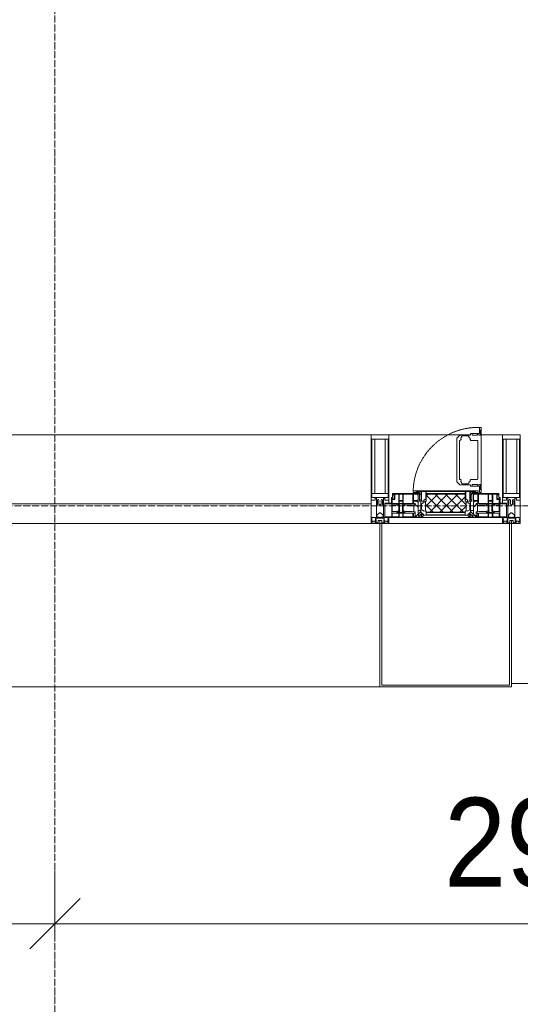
# Model space of a CAD drawing. Header units: millimetres. Extents: x -816133 to 919604, y 87941 to 147341.
# Tile 221 of 256: x 150986 to 152396, y 119530 to 122301. Entities that reach past the tile are written whole.
import ezdxf

# ---------------------------------------------------------------- set-up
doc = ezdxf.new("R2010")
doc.units = ezdxf.units.MM
for name, pattern in [('-D1-02х01', [3, 2, -1]), ('ADSK_Линия сетки', [25, 20, -2.5, 0, -2.5]), ('Линия сетки', [25, 20, -2.5, 0, -2.5])]:
    doc.linetypes.add(name, pattern=pattern)
for name, color, linetype, lineweight in [('A-010-D_DIM', 7, 'Continuous', 9), ('A-214-M_CURT_WALL', 7, 'Continuous', 18), ('A-215-M_CURT_PANEL', 7, 'Continuous', 18), ('A-280-M_COLUMN', 7, 'Continuous', 18), ('A-314-M_WINDOW', 7, 'Continuous', 18), ('Z-030-M_GRID', 7, 'Continuous', 9), ('Z-060-M_DETAIL', 7, 'Continuous', 18), ('СС-011-ПОЖ-СИГНАЛИЗАЦИЯ', 1, 'Continuous', 30)]:
    doc.layers.add(name, color=color, linetype=linetype, lineweight=lineweight)
doc.styles.add('Arial_3', font='arial.ttf', dxfattribs={"width": 0.9, "height": 500})

# ---------------------------------------------------------------- blocks, each defined once
blk = doc.blocks.new('13эт')
at = {"layer": 'A-215-M_CURT_PANEL', "lineweight": 5}
h = blk.add_hatch(dxfattribs=at)
h.set_pattern_fill('FP_31', color=9, style=0, pattern_type=2)
h.set_pattern_definition([(45, (306945.404, 105532.934), (-14.1421356, 14.1421356), []), (135, (306945.404, 105532.934), (-14.1421356, -14.1421356), [])])
h.paths.add_polyline_path([(427440.9, 120914.7), (427550, 120914.7), (427550.3, 120917), (427552.6, 120919.3), (427552.6, 120943.7), (427550, 120946.4), (427549.1, 120965.6), (427440.8, 120964.7), (427440.8, 120946.4), (427438.2, 120943.7), (427438.2, 120919.3), (427440.5, 120917)])
at = {"layer": 'A-010-D_DIM', "color": 9, "lineweight": 15}
for p, q in [((426395.4, 119756.5), (426395.4, 119906.5)), ((426395.4, 119756.5), (426395.4, 119906.5)), ((426395.4, 119756.5), (426466.1, 119827.2)), ((426395.4, 119756.5), (426466.1, 119827.2)), ((425695.4, 119756.5), (426395.4, 119756.5)), ((426395.4, 119756.5), (426324.7, 119685.8)), ((426395.4, 119756.5), (426324.7, 119685.8)), ((426395.4, 119756.5), (426395.4, 119706.5)), ((426395.4, 119756.5), (429295.4, 119756.5)), ((426395.4, 119756.5), (426395.4, 119706.5))]:
    blk.add_line(p, q, dxfattribs=at)
at = {"layer": 'A-214-M_CURT_WALL', "color": 9, "lineweight": 5}
for p, q in [((427285.4, 121132.9), (425972.9, 121132.9)), ((427565.5, 121132.9), (427335.4, 121132.9)), ((427655.4, 121132.9), (427595, 121132.9))]:
    blk.add_line(p, q, dxfattribs=at)
at = {"layer": 'A-214-M_CURT_WALL', "color": 9, "lineweight": 5, "extrusion": (0, 0, -1)}
for p, q in [((427285.4, 121132.9), (427285.4, 120882.9)), ((427335.4, 121132.9), (427285.4, 121132.9)), ((427335.4, 120939.9), (427335.4, 121132.9)), ((427655.4, 121132.9), (427655.4, 120939.9)), ((427705.4, 121132.9), (427655.4, 121132.9)), ((427705.4, 120882.9), (427705.4, 121132.9)), ((427285.4, 120882.9), (427310.4, 120882.9)), ((427315.4, 120882.9), (427335.4, 120882.9)), ((427335.4, 120882.9), (427335.4, 120899.9)), ((427655.4, 120899.9), (427655.4, 120882.9)), ((427655.4, 120882.9), (427675.4, 120882.9)), ((427680.4, 120882.9), (427705.4, 120882.9))]:
    blk.add_line(p, q, dxfattribs=at)
at = {"layer": 'A-215-M_CURT_PANEL', "color": 9, "lineweight": 5}
for p, q in [((427285.4, 120937.9), (425972.9, 120937.9)), ((427285.4, 120882.9), (427285.4, 120937.9)), ((425972.9, 120882.9), (427285.4, 120882.9))]:
    blk.add_line(p, q, dxfattribs=at)
at = {"layer": 'A-280-M_COLUMN', "color": 9, "lineweight": 5}
for p, q in [((427310.4, 120882.9), (427315.4, 120882.9)), ((427310.4, 120422.9), (427310.4, 120882.9)), ((427315.4, 120882.9), (427315.4, 120427.9)), ((427655.4, 120882.9), (427335.4, 120882.9)), ((427675.4, 120882.9), (427680.4, 120882.9)), ((427675.4, 120427.9), (427675.4, 120882.9)), ((427680.4, 120882.9), (427680.4, 120422.9)), ((427680.4, 120432.9), (429042.9, 120432.9)), ((425947.9, 120422.9), (427310.4, 120422.9)), ((427680.4, 120422.9), (427310.4, 120422.9)), ((427315.4, 120427.9), (427675.4, 120427.9))]:
    blk.add_line(p, q, dxfattribs=at)
at = {"layer": 'A-314-M_WINDOW', "color": 9, "lineweight": 5}
for p, q in [((427590.5, 121153.4), (427590.5, 121135.9)), ((427595, 121153.4), (427590.5, 121153.4)), ((427595, 121153.4), (427595, 120970.4)), ((427535.1, 121131.9), (427526.5, 121123.3)), ((427526.5, 121000.5), (427526.5, 121123.3)), ((427565.5, 121131.9), (427535.1, 121131.9)), ((427540.4, 121127.6), (427537.7, 121122.7)), ((427541.3, 121129.7), (427540.4, 121127.6)), ((427558.7, 121129.7), (427541.3, 121129.7)), ((427559.5, 121127.9), (427558.7, 121129.7)), ((427559.5, 121127.9), (427562.1, 121123.9)), ((427562.1, 121123.9), (427564, 121122.6)), ((427565.5, 121135.9), (427565.5, 121131.9)), ((427590.5, 121135.9), (427565.5, 121135.9)), ((427569.5, 121131.3), (427569.5, 121135.9)), ((427584.5, 121131.3), (427569.5, 121131.3)), ((427584.5, 121135.9), (427584.5, 121131.3)), ((427588.5, 121131.3), (427588.5, 121135.9)), ((427593.3, 121131.3), (427588.5, 121131.3)), ((427593.3, 121145.3), (427590.5, 121145.3)), ((427593.3, 121145.3), (427593.3, 121131.3)), ((427536.8, 121117.1), (427534.5, 121116.7)), ((427534.5, 121061.9), (427534.5, 121116.7)), ((427536.8, 121117.1), (427538.9, 121119.2)), ((427537.7, 121122.7), (427538.9, 121119.2)), ((427564, 121122.6), (427564, 121119.4)), ((427564, 121119.4), (427566.5, 121116.8)), ((427566.5, 121116.8), (427584.9, 121116.8)), ((427584.9, 121116.8), (427586, 121115.7)), ((427586, 121008.2), (427586, 121115.7)), ((427534.5, 121061.9), (427534.5, 121007.1)), ((427535.1, 120992), (427526.5, 121000.5)), ((427536.8, 121006.7), (427534.5, 121007.1)), ((427565.5, 120992), (427535.1, 120992)), ((427536.8, 121006.7), (427538.9, 121004.6)), ((427537.7, 121001.2), (427538.9, 121004.6)), ((427540.4, 120996.2), (427537.7, 121001.2)), ((427541.3, 120994.2), (427540.4, 120996.2)), ((427558.7, 120994.2), (427541.3, 120994.2)), ((427559.5, 120996), (427558.7, 120994.2)), ((427559.5, 120996), (427562.1, 120999.9)), ((427562.1, 120999.9), (427564, 121001.3)), ((427564, 121004.5), (427566.5, 121007)), ((427564, 121001.3), (427564, 121004.5)), ((427565.5, 120988), (427565.5, 120992)), ((427590.5, 120988), (427565.5, 120988)), ((427566.5, 121007), (427584.9, 121007)), ((427569.5, 120992.6), (427569.5, 120988)), ((427584.5, 120992.6), (427569.5, 120992.6)), ((427584.5, 120988), (427584.5, 120992.6)), ((427584.9, 121007), (427586, 121008.2)), ((427588.5, 120992.6), (427588.5, 120988)), ((427593.3, 120992.6), (427588.5, 120992.6)), ((427590.5, 120970.4), (427590.5, 120988)), ((427593.3, 120978.6), (427593.3, 120992.6)), ((427345.4, 120966.9), (427417.4, 120966.9)), ((427345.4, 120956.4), (427345.4, 120966.9)), ((427346.9, 120965.4), (427363, 120965.4)), ((427346.9, 120963.9), (427346.9, 120965.4)), ((427351.9, 120963.9), (427346.9, 120963.9)), ((427350.4, 120952.4), (427350.4, 120962.4)), ((427351.9, 120950.9), (427351.9, 120963.9)), ((427363, 120939.5), (427363, 120965.4)), ((427364.4, 120965.4), (427374.6, 120965.4)), ((427364.4, 120965.4), (427364.4, 120947.5)), ((427374.6, 120965.4), (427374.6, 120947.5)), ((427376.1, 120965.4), (427402.9, 120965.4)), ((427376.1, 120939.5), (427376.1, 120965.4)), ((427402.9, 120939.5), (427402.9, 120965.4)), ((427403.9, 120974.9), (427586.9, 120974.9)), ((427403.9, 120970.4), (427403.9, 120974.9)), ((427421.5, 120970.4), (427403.9, 120970.4)), ((427404.6, 120965.4), (427415.9, 120965.4)), ((427404.6, 120947.5), (427404.6, 120965.4)), ((427410.4, 120966.9), (427410.4, 120970.4)), ((427410.4, 120970.4), (427417.4, 120970.4)), ((427417.4, 120966.9), (427410.4, 120966.9)), ((427415.9, 120965.4), (427415.9, 120963.6)), ((427415.9, 120963.6), (427417.4, 120963.6)), ((427417.4, 120970.4), (427417.4, 120966.9)), ((427417.4, 120966.9), (427421.5, 120966.9)), ((427417.4, 120966.9), (427417.4, 120906.4)), ((427421.5, 120945.4), (427421.5, 120970.4)), ((427569.3, 120970.4), (427569.3, 120945.4)), ((427586.9, 120970.4), (427569.3, 120970.4)), ((427569.3, 120966.9), (427573.4, 120966.9)), ((427573.4, 120970.4), (427573.4, 120966.9)), ((427580.4, 120970.4), (427573.4, 120970.4)), ((427573.4, 120966.9), (427580.4, 120966.9)), ((427573.4, 120966.9), (427645.4, 120966.9)), ((427573.4, 120906.4), (427573.4, 120966.9)), ((427574.9, 120963.6), (427573.4, 120963.6)), ((427586.2, 120965.4), (427574.9, 120965.4)), ((427574.9, 120965.4), (427574.9, 120963.6)), ((427580.4, 120966.9), (427580.4, 120970.4)), ((427586.2, 120947.5), (427586.2, 120965.4)), ((427586.9, 120974.9), (427586.9, 120970.4)), ((427614.7, 120965.4), (427587.9, 120965.4)), ((427587.9, 120939.5), (427587.9, 120965.4)), ((427593.3, 120978.6), (427590.5, 120978.6)), ((427595, 120970.4), (427590.5, 120970.4)), ((427614.7, 120939.5), (427614.7, 120965.4)), ((427616.2, 120965.4), (427616.2, 120947.5)), ((427626.4, 120965.4), (427616.2, 120965.4)), ((427626.4, 120965.4), (427626.4, 120947.5)), ((427627.8, 120939.5), (427627.8, 120965.4)), ((427643.9, 120965.4), (427627.8, 120965.4)), ((427638.9, 120963.9), (427643.9, 120963.9)), ((427638.9, 120950.9), (427638.9, 120963.9)), ((427640.4, 120952.4), (427640.4, 120962.4)), ((427643.9, 120963.9), (427643.9, 120965.4)), ((427645.4, 120966.9), (427645.4, 120956.4)), ((427324.4, 120939.9), (427339.4, 120939.9)), ((427324.4, 120899.9), (427324.4, 120939.9)), ((427324.4, 120938.4), (427343.4, 120938.4)), ((427342.4, 120956.4), (427345.4, 120956.4)), ((427342.4, 120942.9), (427342.4, 120956.4)), ((427343.4, 120902.9), (427343.4, 120956.4)), ((427344.9, 120952.4), (427344.9, 120956.4)), ((427350.4, 120952.4), (427344.9, 120952.4)), ((427344.9, 120916.6), (427344.9, 120950.9)), ((427344.9, 120950.9), (427351.9, 120950.9)), ((427344.9, 120939.5), (427363, 120939.5)), ((427359, 120935.3), (427344.9, 120935.3)), ((427358.2, 120937.7), (427359.6, 120933.7)), ((427362.9, 120937.7), (427358.2, 120937.7)), ((427363.3, 120931.9), (427359.6, 120933.7)), ((427362.9, 120936.8), (427362, 120935)), ((427362, 120935), (427365.3, 120933.4)), ((427362.9, 120936.8), (427362.9, 120937.7)), ((427363.3, 120931.9), (427363.3, 120919.7)), ((427364.4, 120947.5), (427374.6, 120947.5)), ((427364.4, 120939.4), (427364.4, 120945.6)), ((427374.6, 120945.6), (427364.4, 120945.6)), ((427364.4, 120939.4), (427374.6, 120939.4)), ((427364.4, 120938), (427364.4, 120935.7)), ((427374.6, 120938), (427364.4, 120938)), ((427366, 120934.1), (427364.4, 120935.7)), ((427365.3, 120933.4), (427366, 120934.1)), ((427365.3, 120918.2), (427365.3, 120933.4)), ((427373, 120934.1), (427374.6, 120935.7)), ((427373.7, 120933.4), (427373, 120934.1)), ((427377, 120935), (427373.7, 120933.4)), ((427373.7, 120918.2), (427373.7, 120933.4)), ((427374.6, 120939.4), (427374.6, 120945.6)), ((427374.6, 120938), (427374.6, 120935.7)), ((427375.7, 120931.9), (427379.5, 120933.7)), ((427375.7, 120931.9), (427375.7, 120919.7)), ((427402.9, 120939.5), (427376.1, 120939.5)), ((427376.1, 120937.7), (427380.8, 120937.7)), ((427376.1, 120936.8), (427376.1, 120937.7)), ((427376.1, 120936.8), (427377, 120935)), ((427380.8, 120937.7), (427379.5, 120933.7)), ((427401.3, 120935.4), (427380.1, 120935.4)), ((427405.5, 120933.8), (427401.3, 120935.4)), ((427415.3, 120947.5), (427404.6, 120947.5)), ((427404.6, 120945.6), (427404.6, 120939.5)), ((427415, 120945.6), (427404.6, 120945.6)), ((427404.6, 120939.5), (427409.5, 120939.5)), ((427405.5, 120935.2), (427406.8, 120936.5)), ((427405.5, 120935.2), (427405.5, 120933.8)), ((427405.5, 120918), (427405.5, 120933.8)), ((427409.5, 120936.5), (427406.8, 120936.5)), ((427409.5, 120939.5), (427409.5, 120936.5)), ((427409.5, 120936.5), (427417.4, 120928.5)), ((427415, 120944), (427415, 120945.6)), ((427417.4, 120944), (427415, 120944)), ((427415.3, 120949), (427415.3, 120947.5)), ((427417.4, 120949), (427415.3, 120949)), ((427417.4, 120949), (427417.4, 120944)), ((427425.5, 120945.4), (427421.5, 120945.4)), ((427425.5, 120915), (427425.5, 120945.4)), ((427565.4, 120945.4), (427565.4, 120915)), ((427569.3, 120945.4), (427565.4, 120945.4)), ((427573.4, 120949), (427573.4, 120944)), ((427573.4, 120949), (427575.5, 120949)), ((427573.4, 120944), (427575.8, 120944)), ((427581.3, 120936.5), (427573.4, 120928.5)), ((427575.5, 120949), (427575.5, 120947.5)), ((427575.5, 120947.5), (427586.2, 120947.5)), ((427575.8, 120945.6), (427586.2, 120945.6)), ((427575.8, 120944), (427575.8, 120945.6)), ((427581.3, 120939.5), (427581.3, 120936.5)), ((427586.2, 120939.5), (427581.3, 120939.5)), ((427581.3, 120936.5), (427584, 120936.5)), ((427585.3, 120935.2), (427584, 120936.5)), ((427585.3, 120933.8), (427589.5, 120935.4)), ((427585.3, 120935.2), (427585.3, 120933.8)), ((427585.3, 120918), (427585.3, 120933.8)), ((427586.2, 120945.6), (427586.2, 120939.5)), ((427587.9, 120939.5), (427614.7, 120939.5)), ((427589.5, 120935.4), (427610.8, 120935.4)), ((427610, 120937.7), (427611.3, 120933.7)), ((427614.7, 120937.7), (427610, 120937.7)), ((427615.1, 120931.9), (427611.3, 120933.7)), ((427614.7, 120936.8), (427613.8, 120935)), ((427613.8, 120935), (427617.1, 120933.4)), ((427614.7, 120936.8), (427614.7, 120937.7)), ((427615.1, 120931.9), (427615.1, 120919.7)), ((427626.4, 120947.5), (427616.2, 120947.5)), ((427616.2, 120939.4), (427616.2, 120945.6)), ((427616.2, 120945.6), (427626.4, 120945.6)), ((427626.4, 120939.4), (427616.2, 120939.4)), ((427616.2, 120938), (427616.2, 120935.7)), ((427616.2, 120938), (427626.4, 120938)), ((427617.8, 120934.1), (427616.2, 120935.7)), ((427617.1, 120933.4), (427617.8, 120934.1)), ((427617.1, 120918.2), (427617.1, 120933.4)), ((427624.8, 120934.1), (427626.4, 120935.7)), ((427625.5, 120933.4), (427624.8, 120934.1)), ((427628.8, 120935), (427625.5, 120933.4)), ((427625.5, 120918.2), (427625.5, 120933.4)), ((427626.4, 120939.4), (427626.4, 120945.6)), ((427626.4, 120938), (427626.4, 120935.7)), ((427627.5, 120931.9), (427631.3, 120933.7)), ((427627.5, 120931.9), (427627.5, 120919.7)), ((427645.9, 120939.5), (427627.8, 120939.5)), ((427627.9, 120937.7), (427632.6, 120937.7)), ((427627.9, 120936.8), (427627.9, 120937.7)), ((427627.9, 120936.8), (427628.8, 120935)), ((427632.6, 120937.7), (427631.3, 120933.7)), ((427631.8, 120935.3), (427645.9, 120935.3)), ((427645.9, 120950.9), (427638.9, 120950.9)), ((427640.4, 120952.4), (427645.9, 120952.4)), ((427645.4, 120956.4), (427648.4, 120956.4)), ((427645.9, 120952.4), (427645.9, 120956.4)), ((427645.9, 120916.6), (427645.9, 120950.9)), ((427647.4, 120902.9), (427647.4, 120956.4)), ((427666.4, 120938.4), (427647.4, 120938.4)), ((427648.4, 120956.4), (427648.4, 120942.9)), ((427651.4, 120939.9), (427666.4, 120939.9)), ((427666.4, 120939.9), (427666.4, 120899.9)), ((427341.9, 120901.4), (427343.4, 120902.9)), ((427359.1, 120916.6), (427344.9, 120916.6)), ((427344.9, 120912.3), (427363, 120912.3)), ((427344.9, 120899.9), (427344.9, 120912.3)), ((427358.2, 120913.9), (427359.6, 120917.9)), ((427362.9, 120913.9), (427358.2, 120913.9)), ((427363.3, 120919.7), (427359.6, 120917.9)), ((427362, 120916.7), (427365.3, 120918.2)), ((427362.9, 120914.9), (427362, 120916.7)), ((427362.9, 120914.9), (427362.9, 120913.9)), ((427363, 120912.3), (427363, 120901.5)), ((427366, 120917.5), (427364.4, 120916)), ((427364.4, 120913.9), (427364.4, 120916)), ((427374.6, 120913.9), (427364.4, 120913.9)), ((427364.4, 120912.4), (427374.6, 120912.4)), ((427364.4, 120901.1), (427364.4, 120912.4)), ((427365.3, 120918.2), (427366, 120917.5)), ((427373.7, 120918.2), (427373, 120917.5)), ((427373, 120917.5), (427374.6, 120916)), ((427377, 120916.7), (427373.7, 120918.2)), ((427374.6, 120913.9), (427374.6, 120916)), ((427374.6, 120901.1), (427374.6, 120912.4)), ((427375.7, 120919.7), (427379.5, 120917.9)), ((427376.1, 120914.9), (427377, 120916.7)), ((427376.1, 120914.9), (427376.1, 120913.9)), ((427376.1, 120913.9), (427380.8, 120913.9)), ((427402.9, 120912.3), (427376.1, 120912.3)), ((427376.1, 120912.3), (427376.1, 120901.5)), ((427380.8, 120913.9), (427379.5, 120917.9)), ((427401.3, 120916.4), (427380, 120916.4)), ((427405.5, 120918), (427401.3, 120916.4)), ((427402.9, 120901.5), (427402.9, 120912.3)), ((427404.6, 120901.5), (427404.6, 120912.3)), ((427404.6, 120912.3), (427409.5, 120912.3)), ((427405.5, 120915.4), (427405.5, 120918)), ((427409.5, 120915.4), (427405.5, 120915.4)), ((427408.1, 120904.8), (427409.5, 120904.8)), ((427408.1, 120903.3), (427408.1, 120904.8)), ((427408.1, 120903.3), (427408.1, 120901.5)), ((427410.6, 120903.3), (427408.1, 120903.3)), ((427409.5, 120912.3), (427409.5, 120915.4)), ((427409.5, 120904.8), (427409.5, 120912.3)), ((427409.5, 120901.1), (427409.5, 120903.3)), ((427412, 120903.3), (427410.6, 120903.3)), ((427425.5, 120916.8), (427412, 120903.3)), ((427417.4, 120928.5), (427417.4, 120919.8)), ((427417.4, 120919.8), (427425.5, 120919.8)), ((427417.4, 120906.4), (427427.5, 120906.4)), ((427419.5, 120906.4), (427422.4, 120906.4)), ((427419.5, 120904.5), (427419.5, 120906.4)), ((427419.5, 120904.5), (427419.5, 120901.1)), ((427420.5, 120904.5), (427419.5, 120904.5)), ((427420.5, 120900.8), (427420.5, 120904.5)), ((427428.2, 120912.2), (427422.4, 120906.4)), ((427425.5, 120919.8), (427425.5, 120916.8)), ((427434, 120906.4), (427425.5, 120915)), ((427426.5, 120904.4), (427426.5, 120900.8)), ((427427.5, 120904.4), (427426.5, 120904.4)), ((427427.5, 120906.4), (427430.8, 120909.7)), ((427427.5, 120906.4), (427430.8, 120909.7)), ((427427.5, 120904.4), (427427.5, 120906.4)), ((427427.5, 120899.9), (427427.5, 120906.4)), ((427434, 120906.4), (427427.5, 120899.9)), ((427430.8, 120909.7), (427428.2, 120912.2)), ((427430.8, 120909.7), (427434, 120906.4)), ((427556.8, 120906.4), (427434, 120906.4)), ((427565.4, 120915), (427556.8, 120906.4)), ((427556.8, 120906.4), (427560.1, 120909.7)), ((427563.3, 120899.9), (427556.8, 120906.4)), ((427560.1, 120909.7), (427562.6, 120912.2)), ((427563.3, 120906.4), (427560.1, 120909.7)), ((427560.1, 120909.7), (427563.3, 120906.4)), ((427562.6, 120912.2), (427568.4, 120906.4)), ((427563.3, 120904.4), (427563.3, 120906.4)), ((427563.3, 120906.4), (427563.3, 120899.9)), ((427563.3, 120906.4), (427573.4, 120906.4)), ((427563.3, 120904.4), (427564.3, 120904.4)), ((427564.3, 120904.4), (427564.3, 120900.8)), ((427565.4, 120919.8), (427565.4, 120916.8)), ((427573.4, 120919.8), (427565.4, 120919.8)), ((427565.4, 120916.8), (427578.8, 120903.3)), ((427571.3, 120906.4), (427568.4, 120906.4)), ((427570.3, 120904.5), (427571.3, 120904.5)), ((427570.3, 120900.8), (427570.3, 120904.5)), ((427571.3, 120904.5), (427571.3, 120906.4)), ((427571.3, 120904.5), (427571.3, 120901.1)), ((427573.4, 120928.5), (427573.4, 120919.8)), ((427578.8, 120903.3), (427580.2, 120903.3)), ((427580.2, 120903.3), (427582.8, 120903.3)), ((427581.3, 120915.4), (427585.3, 120915.4)), ((427581.3, 120912.3), (427581.3, 120915.4)), ((427581.3, 120904.8), (427581.3, 120912.3)), ((427586.2, 120912.3), (427581.3, 120912.3)), ((427582.8, 120904.8), (427581.3, 120904.8)), ((427581.3, 120901.1), (427581.3, 120903.3)), ((427582.8, 120903.3), (427582.8, 120904.8)), ((427582.8, 120903.3), (427582.8, 120901.5)), ((427585.3, 120918), (427589.5, 120916.4)), ((427585.3, 120915.4), (427585.3, 120918)), ((427586.2, 120901.5), (427586.2, 120912.3)), ((427587.9, 120901.5), (427587.9, 120912.3)), ((427587.9, 120912.3), (427614.7, 120912.3)), ((427589.5, 120916.4), (427610.8, 120916.4)), ((427610, 120913.9), (427611.3, 120917.9)), ((427614.7, 120913.9), (427610, 120913.9)), ((427615.1, 120919.7), (427611.3, 120917.9)), ((427613.8, 120916.7), (427617.1, 120918.2)), ((427614.7, 120914.9), (427613.8, 120916.7)), ((427614.7, 120914.9), (427614.7, 120913.9)), ((427614.7, 120912.3), (427614.7, 120901.5)), ((427617.8, 120917.5), (427616.2, 120916)), ((427616.2, 120913.9), (427616.2, 120916)), ((427616.2, 120913.9), (427626.4, 120913.9)), ((427616.2, 120901.1), (427616.2, 120912.4)), ((427626.4, 120912.4), (427616.2, 120912.4)), ((427617.1, 120918.2), (427617.8, 120917.5)), ((427625.5, 120918.2), (427624.8, 120917.5)), ((427624.8, 120917.5), (427626.4, 120916)), ((427628.8, 120916.7), (427625.5, 120918.2)), ((427626.4, 120913.9), (427626.4, 120916)), ((427626.4, 120901.1), (427626.4, 120912.4)), ((427627.5, 120919.7), (427631.3, 120917.9)), ((427645.9, 120912.3), (427627.8, 120912.3)), ((427627.8, 120912.3), (427627.8, 120901.5)), ((427627.9, 120914.9), (427628.8, 120916.7)), ((427627.9, 120914.9), (427627.9, 120913.9)), ((427627.9, 120913.9), (427632.6, 120913.9)), ((427632.6, 120913.9), (427631.3, 120917.9)), ((427631.7, 120916.6), (427645.9, 120916.6)), ((427645.9, 120899.9), (427645.9, 120912.3)), ((427648.9, 120901.4), (427647.4, 120902.9)), ((427324.4, 120901.4), (427341.9, 120901.4)), ((427427.5, 120899.9), (427324.4, 120899.9)), ((427363, 120901.5), (427344.9, 120901.5)), ((427374.6, 120901.1), (427364.4, 120901.1)), ((427376.1, 120901.5), (427402.9, 120901.5)), ((427408.1, 120901.5), (427404.6, 120901.5)), ((427419.5, 120901.1), (427409.5, 120901.1)), ((427426.5, 120900.8), (427420.5, 120900.8)), ((427563.3, 120899.9), (427427.5, 120899.9)), ((427427.5, 120899.9), (427563.3, 120899.9)), ((427666.4, 120899.9), (427563.3, 120899.9)), ((427564.3, 120900.8), (427570.3, 120900.8)), ((427571.3, 120901.1), (427581.3, 120901.1)), ((427582.8, 120901.5), (427586.2, 120901.5)), ((427614.7, 120901.5), (427587.9, 120901.5)), ((427616.2, 120901.1), (427626.4, 120901.1)), ((427627.8, 120901.5), (427645.9, 120901.5)), ((427666.4, 120901.4), (427648.9, 120901.4))]:
    blk.add_line(p, q, dxfattribs=at)
at = {"layer": 'A-314-M_WINDOW', "color": 9, "linetype": '-D1-02х01', "lineweight": 5}
blk.add_arc((427586.8, 120970.4), 183, 88.8555, 178.5909, dxfattribs=at)
at = {"layer": 'A-314-M_WINDOW', "color": 9, "lineweight": 5}
for centre, start, end in [((427339.4, 120942.9), 270, 0), ((427651.4, 120942.9), 180, 270)]:
    blk.add_arc(centre, 3, start, end, dxfattribs=at)
at = {"layer": 'Z-030-M_GRID', "color": 9, "linetype": 'Линия сетки'}
blk.add_line((426395.4, 118828.7), (426395.4, 138582.9), dxfattribs=at)
at = {"layer": 'Z-030-M_GRID', "color": 9, "linetype": 'ADSK_Линия сетки'}
blk.add_line((443695.4, 120932.9), (399384.3, 120932.9), dxfattribs=at)
at = {"layer": 'Z-060-M_DETAIL', "color": 9, "lineweight": 5}
for p, q in [((427285.4, 120948.2), (427285.4, 121132.9)), ((427285.4, 121132.9), (427310.4, 121132.9)), ((427335.4, 121132.9), (427310.4, 121132.9)), ((427335.4, 120948.2), (427335.4, 121132.9)), ((427655.4, 120948.2), (427655.4, 121132.9)), ((427655.4, 121132.9), (427680.4, 121132.9)), ((427705.4, 121132.9), (427680.4, 121132.9)), ((427705.4, 120948.2), (427705.4, 121132.9)), ((427287.4, 121120.2), (427310.4, 121120.2)), ((427287.4, 121120.2), (427287.4, 120956.5)), ((427295.5, 120966.9), (427295.5, 121120.2)), ((427333.4, 121120.2), (427310.4, 121120.2)), ((427325.3, 120966.9), (427325.3, 121120.2)), ((427333.4, 121120.2), (427333.4, 120956.5)), ((427657.4, 121120.2), (427680.4, 121120.2)), ((427657.4, 121120.2), (427657.4, 120956.5)), ((427665.5, 120966.9), (427665.5, 121120.2)), ((427703.4, 121120.2), (427680.4, 121120.2)), ((427695.3, 120966.9), (427695.3, 121120.2)), ((427703.4, 121120.2), (427703.4, 120956.5)), ((427310.4, 120966.9), (427287.4, 120966.9)), ((427310.4, 120966.9), (427333.4, 120966.9)), ((427403.9, 120974.9), (427403.9, 120970.4)), ((427403.9, 120974.9), (427586.9, 120974.9)), ((427403.9, 120970.4), (427421.5, 120970.4)), ((427412.1, 120973.2), (427426, 120973.2)), ((427412.1, 120973.2), (427412.1, 120970.4)), ((427421.5, 120970.4), (427421.5, 120945.4)), ((427426, 120968.4), (427421.5, 120968.4)), ((427421.5, 120964.4), (427426, 120964.4)), ((427426, 120973.2), (427426, 120968.4)), ((427426, 120964.4), (427426, 120949.5)), ((427427.5, 120972.2), (427428.5, 120973.2)), ((427427.5, 120945.4), (427427.5, 120972.2)), ((427428.5, 120973.2), (427438.1, 120973.2)), ((427438.1, 120973.2), (427439, 120972.3)), ((427439, 120972.3), (427439, 120950.7)), ((427441.5, 120973.2), (427440.5, 120972.2)), ((427440.5, 120972.2), (427440.5, 120968.5)), ((427440.5, 120968.5), (427441.5, 120967.5)), ((427440.5, 120964.8), (427441.6, 120965.9)), ((427440.5, 120946.5), (427440.5, 120964.8)), ((427441.8, 120965.6), (427440.8, 120964.7)), ((427440.8, 120964.7), (427440.8, 120946.4)), ((427549.3, 120973.2), (427441.5, 120973.2)), ((427441.5, 120967.5), (427549.3, 120967.5)), ((427549.2, 120965.9), (427441.6, 120965.9)), ((427549.1, 120965.6), (427441.8, 120965.6)), ((427550, 120964.7), (427549.1, 120965.6)), ((427550.3, 120964.8), (427549.2, 120965.9)), ((427549.3, 120973.2), (427550.3, 120972.2)), ((427550.3, 120968.5), (427549.3, 120967.5)), ((427550, 120946.4), (427550, 120964.7)), ((427550.3, 120972.2), (427550.3, 120968.5)), ((427550.3, 120946.5), (427550.3, 120964.8)), ((427552.8, 120973.2), (427551.8, 120972.3)), ((427551.8, 120972.3), (427551.8, 120950.7)), ((427562.3, 120973.2), (427552.8, 120973.2)), ((427563.3, 120972.2), (427562.3, 120973.2)), ((427563.3, 120945.4), (427563.3, 120972.2)), ((427564.8, 120973.2), (427564.8, 120968.4)), ((427578.8, 120973.2), (427564.8, 120973.2)), ((427564.8, 120968.4), (427569.3, 120968.4)), ((427564.8, 120964.4), (427564.8, 120949.5)), ((427569.3, 120964.4), (427564.8, 120964.4)), ((427586.9, 120970.4), (427569.3, 120970.4)), ((427569.3, 120970.4), (427569.3, 120945.4)), ((427578.8, 120973.2), (427578.8, 120970.4)), ((427586.9, 120974.9), (427586.9, 120970.4)), ((427680.4, 120966.9), (427657.4, 120966.9)), ((427680.4, 120966.9), (427703.4, 120966.9)), ((427296.4, 120948.2), (427285.4, 120948.2)), ((427309.9, 120956.5), (427287.4, 120956.5)), ((427296.4, 120954.2), (427296.4, 120948.2)), ((427300.4, 120954.2), (427296.4, 120954.2)), ((427300.4, 120935.9), (427300.4, 120954.2)), ((427301.7, 120935.9), (427300.4, 120935.9)), ((427300.4, 120935.9), (427300.4, 120899.9)), ((427301.7, 120935.9), (427303.4, 120937.6)), ((427303.4, 120948.2), (427304.5, 120950.2)), ((427303.4, 120948.2), (427303.4, 120937.6)), ((427306.3, 120950.2), (427304.5, 120950.2)), ((427306.3, 120950.2), (427307.5, 120948)), ((427307.5, 120948), (427307.5, 120937.6)), ((427309.1, 120935.9), (427307.5, 120937.6)), ((427310.4, 120935.9), (427309.1, 120935.9)), ((427310.4, 120935.9), (427311.7, 120935.9)), ((427310.9, 120956.5), (427333.4, 120956.5)), ((427311.7, 120935.9), (427313.3, 120937.6)), ((427314.5, 120950.2), (427313.3, 120948)), ((427313.3, 120948), (427313.3, 120937.6)), ((427314.5, 120950.2), (427316.3, 120950.2)), ((427317.4, 120948.2), (427316.3, 120950.2)), ((427317.4, 120948.2), (427317.4, 120937.6)), ((427319.1, 120935.9), (427317.4, 120937.6)), ((427319.1, 120935.9), (427320.4, 120935.9)), ((427320.4, 120954.2), (427324.4, 120954.2)), ((427320.4, 120935.9), (427320.4, 120954.2)), ((427320.4, 120935.9), (427320.4, 120899.9)), ((427324.4, 120954.2), (427324.4, 120948.2)), ((427324.4, 120948.2), (427335.4, 120948.2)), ((427426, 120949.5), (427421.5, 120949.5)), ((427421.5, 120945.4), (427425.5, 120945.4)), ((427425.5, 120945.4), (427425.5, 120915)), ((427433.7, 120945.4), (427427.5, 120945.4)), ((427429.4, 120939.4), (427427.7, 120938.6)), ((427427.7, 120938.6), (427427.7, 120921.2)), ((427429.4, 120939.4), (427433.4, 120942)), ((427433.4, 120942), (427434.7, 120943.9)), ((427435.3, 120950.7), (427433.7, 120947.8)), ((427433.7, 120947.8), (427433.7, 120945.4)), ((427434.7, 120943.9), (427438, 120943.9)), ((427439, 120950.7), (427435.3, 120950.7)), ((427438, 120943.9), (427440.5, 120946.5)), ((427440.8, 120946.4), (427438.2, 120943.7)), ((427438.2, 120943.7), (427438.2, 120919.3)), ((427552.6, 120943.7), (427550, 120946.4)), ((427552.9, 120943.9), (427550.3, 120946.5)), ((427551.8, 120950.7), (427555.5, 120950.7)), ((427552.6, 120919.3), (427552.6, 120943.7)), ((427556.1, 120943.9), (427552.9, 120943.9)), ((427555.5, 120950.7), (427557.1, 120947.8)), ((427557.4, 120942), (427556.1, 120943.9)), ((427557.1, 120947.8), (427557.1, 120945.4)), ((427557.1, 120945.4), (427563.3, 120945.4)), ((427561.4, 120939.4), (427557.4, 120942)), ((427561.4, 120939.4), (427563.2, 120938.6)), ((427563.2, 120938.6), (427563.2, 120921.2)), ((427564.8, 120949.5), (427569.3, 120949.5)), ((427565.4, 120945.4), (427565.4, 120915)), ((427569.3, 120945.4), (427565.4, 120945.4)), ((427666.4, 120948.2), (427655.4, 120948.2)), ((427679.9, 120956.5), (427657.4, 120956.5)), ((427666.4, 120954.2), (427666.4, 120948.2)), ((427670.4, 120954.2), (427666.4, 120954.2)), ((427670.4, 120935.9), (427670.4, 120954.2)), ((427671.7, 120935.9), (427670.4, 120935.9)), ((427670.4, 120935.9), (427670.4, 120899.9)), ((427671.7, 120935.9), (427673.4, 120937.6)), ((427673.4, 120948.2), (427674.5, 120950.2)), ((427673.4, 120948.2), (427673.4, 120937.6)), ((427676.3, 120950.2), (427674.5, 120950.2)), ((427676.3, 120950.2), (427677.5, 120948)), ((427677.5, 120948), (427677.5, 120937.6)), ((427679.1, 120935.9), (427677.5, 120937.6)), ((427680.4, 120935.9), (427679.1, 120935.9)), ((427680.4, 120935.9), (427681.7, 120935.9)), ((427680.9, 120956.5), (427703.4, 120956.5)), ((427681.7, 120935.9), (427683.3, 120937.6)), ((427684.5, 120950.2), (427683.3, 120948)), ((427683.3, 120948), (427683.3, 120937.6)), ((427684.5, 120950.2), (427686.3, 120950.2)), ((427687.4, 120948.2), (427686.3, 120950.2)), ((427687.4, 120948.2), (427687.4, 120937.6)), ((427689.1, 120935.9), (427687.4, 120937.6)), ((427689.1, 120935.9), (427690.4, 120935.9)), ((427690.4, 120954.2), (427694.4, 120954.2)), ((427690.4, 120935.9), (427690.4, 120954.2)), ((427690.4, 120935.9), (427690.4, 120899.9)), ((427694.4, 120954.2), (427694.4, 120948.2)), ((427694.4, 120948.2), (427705.4, 120948.2)), ((427301.9, 120905.9), (427308.9, 120912.9)), ((427301.9, 120901.4), (427301.9, 120905.9)), ((427308.9, 120912.9), (427310.4, 120912.9)), ((427311.9, 120912.9), (427310.4, 120912.9)), ((427318.9, 120905.9), (427311.9, 120912.9)), ((427318.9, 120901.4), (427318.9, 120905.9)), ((427425.5, 120915), (427434, 120906.4)), ((427427.7, 120921.2), (427429.7, 120920.3)), ((427429.7, 120920.3), (427434.6, 120917.7)), ((427556.8, 120906.4), (427434, 120906.4)), ((427434.6, 120917.7), (427438.1, 120918.8)), ((427440.2, 120916.7), (427438.1, 120918.8)), ((427438.2, 120919.3), (427440.5, 120917)), ((427440.2, 120916.7), (427440.6, 120914.4)), ((427440.5, 120917), (427440.9, 120914.7)), ((427441.5, 120913.5), (427440.5, 120912.5)), ((427440.5, 120912.5), (427440.5, 120908.7)), ((427440.5, 120908.7), (427441.5, 120907.7)), ((427495.4, 120914.4), (427440.6, 120914.4)), ((427440.9, 120914.7), (427550, 120914.7)), ((427549.3, 120913.5), (427441.5, 120913.5)), ((427441.5, 120907.7), (427549.3, 120907.7)), ((427495.4, 120914.4), (427550.2, 120914.4)), ((427549.3, 120913.5), (427550.3, 120912.5)), ((427550.3, 120908.7), (427549.3, 120907.7)), ((427550, 120914.7), (427550.3, 120917)), ((427550.6, 120916.7), (427550.2, 120914.4)), ((427550.3, 120917), (427552.6, 120919.3)), ((427550.3, 120912.5), (427550.3, 120908.7)), ((427550.6, 120916.7), (427552.7, 120918.8)), ((427556.2, 120917.7), (427552.7, 120918.8)), ((427561.1, 120920.3), (427556.2, 120917.7)), ((427565.4, 120915), (427556.8, 120906.4)), ((427563.2, 120921.2), (427561.1, 120920.3)), ((427671.9, 120905.9), (427678.9, 120912.9)), ((427671.9, 120901.4), (427671.9, 120905.9)), ((427678.9, 120912.9), (427680.4, 120912.9)), ((427681.9, 120912.9), (427680.4, 120912.9)), ((427688.9, 120905.9), (427681.9, 120912.9)), ((427688.9, 120901.4), (427688.9, 120905.9)), ((427286.6, 120897.5), (427285.4, 120897.2)), ((427285.4, 120882.9), (427285.4, 120897.2)), ((427285.4, 120882.9), (427310.4, 120882.9)), ((427288.1, 120899.9), (427286.6, 120899.9)), ((427286.6, 120899.9), (427286.6, 120897.5)), ((427287.9, 120893.5), (427286.6, 120897.5)), ((427287.9, 120893.5), (427286.7, 120892.8)), ((427286.7, 120884.2), (427286.7, 120892.8)), ((427286.7, 120884.2), (427298.6, 120884.2)), ((427287.2, 120893.1), (427287.9, 120890.9)), ((427287.9, 120890.9), (427287.9, 120887.4)), ((427289.1, 120887.4), (427287.9, 120887.4)), ((427288.1, 120899.9), (427288.1, 120899)), ((427288.1, 120899), (427289.1, 120899)), ((427291.4, 120900.6), (427289.1, 120899)), ((427289.1, 120887.4), (427289.1, 120889.4)), ((427289.1, 120889.4), (427296.2, 120889.4)), ((427292, 120899.5), (427291.4, 120900.6)), ((427303, 120899.5), (427292, 120899.5)), ((427296.2, 120889.4), (427296.2, 120887.4)), ((427297.2, 120887.4), (427296.2, 120887.4)), ((427297.2, 120887.4), (427298.2, 120890.1)), ((427297.7, 120890.6), (427299.1, 120894.3)), ((427297.7, 120890.6), (427298.6, 120889.8)), ((427298.2, 120891.9), (427298.2, 120897.7)), ((427298.2, 120897.7), (427310.4, 120897.7)), ((427298.6, 120884.2), (427298.6, 120889.8)), ((427299.9, 120894.2), (427299.1, 120894.3)), ((427299.9, 120884.4), (427299.9, 120894.2)), ((427305.6, 120884.4), (427299.9, 120884.4)), ((427300.4, 120899.9), (427302.9, 120899.9)), ((427302.9, 120901.4), (427301.9, 120901.4)), ((427302.9, 120899.9), (427302.9, 120901.4)), ((427303, 120900.9), (427303, 120899.5)), ((427307.8, 120900.9), (427303, 120900.9)), ((427310.4, 120890.9), (427305.6, 120890.9)), ((427305.6, 120884.4), (427305.6, 120890.9)), ((427307.8, 120900.9), (427307.8, 120899.8)), ((427307.8, 120899.8), (427310.4, 120899.8)), ((427313, 120899.8), (427310.4, 120899.8)), ((427310.4, 120897.7), (427310.4, 120899.8)), ((427310.4, 120897.7), (427310.4, 120899.8)), ((427322.6, 120897.7), (427310.4, 120897.7)), ((427310.4, 120882.9), (427310.4, 120890.9)), ((427310.4, 120890.9), (427315.2, 120890.9)), ((427310.4, 120882.9), (427310.4, 120890.9)), ((427335.4, 120882.9), (427310.4, 120882.9)), ((427313, 120900.9), (427313, 120899.8)), ((427313, 120900.9), (427317.8, 120900.9)), ((427315.2, 120884.4), (427315.2, 120890.9)), ((427315.2, 120884.4), (427320.9, 120884.4)), ((427317.8, 120900.9), (427317.8, 120899.5)), ((427317.8, 120899.5), (427328.8, 120899.5)), ((427317.9, 120901.4), (427318.9, 120901.4)), ((427317.9, 120899.9), (427317.9, 120901.4)), ((427320.4, 120899.9), (427317.9, 120899.9)), ((427320.9, 120894.2), (427321.7, 120894.3)), ((427320.9, 120884.4), (427320.9, 120894.2)), ((427323.1, 120890.6), (427321.7, 120894.3)), ((427323.1, 120890.6), (427322.2, 120889.8)), ((427322.2, 120884.2), (427322.2, 120889.8)), ((427334.1, 120884.2), (427322.2, 120884.2)), ((427322.6, 120891.9), (427322.6, 120897.7)), ((427323.6, 120887.4), (427322.6, 120890.1)), ((427323.6, 120887.4), (427324.6, 120887.4)), ((427331.7, 120889.4), (427324.6, 120889.4)), ((427324.6, 120889.4), (427324.6, 120887.4)), ((427328.8, 120899.5), (427329.4, 120900.6)), ((427329.4, 120900.6), (427331.7, 120899)), ((427332.7, 120899), (427331.7, 120899)), ((427331.7, 120887.4), (427331.7, 120889.4)), ((427331.7, 120887.4), (427332.9, 120887.4)), ((427332.7, 120899.9), (427332.7, 120899)), ((427332.7, 120899.9), (427334.3, 120899.9)), ((427332.9, 120893.5), (427334.3, 120897.5)), ((427332.9, 120893.5), (427334.1, 120892.8)), ((427333.6, 120893.1), (427332.9, 120890.9)), ((427332.9, 120890.9), (427332.9, 120887.4)), ((427334.1, 120884.2), (427334.1, 120892.8)), ((427334.3, 120899.9), (427334.3, 120897.5)), ((427334.3, 120897.5), (427335.4, 120897.2)), ((427335.4, 120882.9), (427335.4, 120897.2)), ((427656.6, 120897.5), (427655.4, 120897.2)), ((427655.4, 120882.9), (427655.4, 120897.2)), ((427655.4, 120882.9), (427680.4, 120882.9)), ((427658.1, 120899.9), (427656.6, 120899.9)), ((427656.6, 120899.9), (427656.6, 120897.5)), ((427657.9, 120893.5), (427656.6, 120897.5)), ((427657.9, 120893.5), (427656.7, 120892.8)), ((427656.7, 120884.2), (427656.7, 120892.8)), ((427656.7, 120884.2), (427668.6, 120884.2)), ((427657.2, 120893.1), (427657.9, 120890.9)), ((427657.9, 120890.9), (427657.9, 120887.4)), ((427659.1, 120887.4), (427657.9, 120887.4)), ((427658.1, 120899.9), (427658.1, 120899)), ((427658.1, 120899), (427659.1, 120899)), ((427661.4, 120900.6), (427659.1, 120899)), ((427659.1, 120887.4), (427659.1, 120889.4)), ((427659.1, 120889.4), (427666.2, 120889.4)), ((427662, 120899.5), (427661.4, 120900.6)), ((427673, 120899.5), (427662, 120899.5)), ((427666.2, 120889.4), (427666.2, 120887.4)), ((427667.2, 120887.4), (427666.2, 120887.4)), ((427667.2, 120887.4), (427668.2, 120890.1)), ((427667.7, 120890.6), (427669.1, 120894.3)), ((427667.7, 120890.6), (427668.6, 120889.8)), ((427668.2, 120891.9), (427668.2, 120897.7)), ((427668.2, 120897.7), (427680.4, 120897.7)), ((427668.6, 120884.2), (427668.6, 120889.8)), ((427669.9, 120894.2), (427669.1, 120894.3)), ((427669.9, 120884.4), (427669.9, 120894.2)), ((427675.6, 120884.4), (427669.9, 120884.4)), ((427670.4, 120899.9), (427672.9, 120899.9)), ((427672.9, 120901.4), (427671.9, 120901.4)), ((427672.9, 120899.9), (427672.9, 120901.4)), ((427673, 120900.9), (427673, 120899.5)), ((427677.8, 120900.9), (427673, 120900.9)), ((427680.4, 120890.9), (427675.6, 120890.9)), ((427675.6, 120884.4), (427675.6, 120890.9)), ((427677.8, 120900.9), (427677.8, 120899.8)), ((427677.8, 120899.8), (427680.4, 120899.8)), ((427683, 120899.8), (427680.4, 120899.8)), ((427680.4, 120897.7), (427680.4, 120899.8)), ((427680.4, 120897.7), (427680.4, 120899.8)), ((427692.6, 120897.7), (427680.4, 120897.7)), ((427680.4, 120882.9), (427680.4, 120890.9)), ((427680.4, 120890.9), (427685.2, 120890.9)), ((427680.4, 120882.9), (427680.4, 120890.9)), ((427705.4, 120882.9), (427680.4, 120882.9)), ((427683, 120900.9), (427683, 120899.8)), ((427683, 120900.9), (427687.8, 120900.9)), ((427685.2, 120884.4), (427685.2, 120890.9)), ((427685.2, 120884.4), (427690.9, 120884.4)), ((427687.8, 120900.9), (427687.8, 120899.5)), ((427687.8, 120899.5), (427698.8, 120899.5)), ((427687.9, 120901.4), (427688.9, 120901.4)), ((427687.9, 120899.9), (427687.9, 120901.4)), ((427690.4, 120899.9), (427687.9, 120899.9)), ((427690.9, 120894.2), (427691.7, 120894.3)), ((427690.9, 120884.4), (427690.9, 120894.2)), ((427693.1, 120890.6), (427691.7, 120894.3)), ((427693.1, 120890.6), (427692.2, 120889.8)), ((427692.2, 120884.2), (427692.2, 120889.8)), ((427704.1, 120884.2), (427692.2, 120884.2)), ((427692.6, 120891.9), (427692.6, 120897.7)), ((427693.6, 120887.4), (427692.6, 120890.1)), ((427693.6, 120887.4), (427694.6, 120887.4)), ((427701.7, 120889.4), (427694.6, 120889.4)), ((427694.6, 120889.4), (427694.6, 120887.4)), ((427698.8, 120899.5), (427699.4, 120900.6)), ((427699.4, 120900.6), (427701.7, 120899)), ((427702.7, 120899), (427701.7, 120899)), ((427701.7, 120887.4), (427701.7, 120889.4)), ((427701.7, 120887.4), (427702.9, 120887.4)), ((427702.7, 120899.9), (427702.7, 120899)), ((427702.7, 120899.9), (427704.3, 120899.9)), ((427702.9, 120893.5), (427704.3, 120897.5)), ((427702.9, 120893.5), (427704.1, 120892.8)), ((427703.6, 120893.1), (427702.9, 120890.9)), ((427702.9, 120890.9), (427702.9, 120887.4)), ((427704.1, 120884.2), (427704.1, 120892.8)), ((427704.3, 120899.9), (427704.3, 120897.5)), ((427704.3, 120897.5), (427705.4, 120897.2)), ((427705.4, 120882.9), (427705.4, 120897.2))]:
    blk.add_line(p, q, dxfattribs=at)
for centre, start, end in [((427309.9, 120956), 0, 90), ((427310.9, 120956), 90, 180), ((427679.9, 120956), 0, 90), ((427680.9, 120956), 90, 180)]:
    blk.add_arc(centre, 0.5, start, end, dxfattribs=at)
at = {"layer": 'A-010-D_DIM', "color": 9, "lineweight": 30, "style": 'Arial_3', "width": 0.9}
blk.add_text('2900', height=250, dxfattribs=at).set_placement((427490.9, 119861))

msp = doc.modelspace()

# ---------------------------------------------------------------- block references
at = {"layer": 'СС-011-ПОЖ-СИГНАЛИЗАЦИЯ', "color": 9, "lineweight": 30}
msp.add_blockref('13эт', (-275309.7, 0), dxfattribs=at)

doc.saveas('drawing.dxf')
